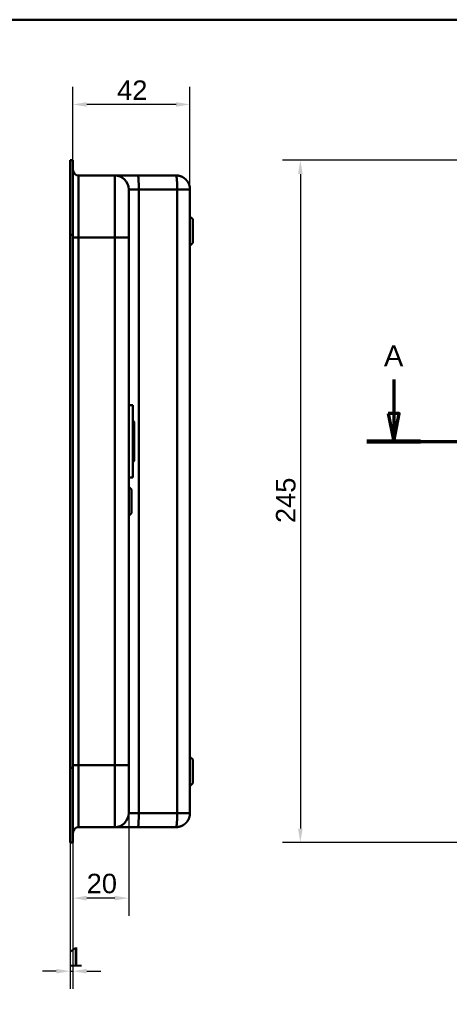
# Model space of a CAD drawing. Header units: millimetres. Extents: x 20 to 833, y 20 to 574.
# Tile 10 of 13: x 381 to 535, y 220 to 574. Entities that reach past the tile are written whole.
import ezdxf
from ezdxf.enums import TextEntityAlignment as Align

# ---------------------------------------------------------------- set-up
doc = ezdxf.new("R2010")
doc.units = ezdxf.units.MM
doc.header["$LTSCALE"] = 2
for name, color, linetype, lineweight in [('Bemaßungen(DIN)', 7, 'Continuous', 25), ('Schnittansichtslinien(DIN)', 7, 'Continuous', 70), ('Sichtbare Kanten(DIN)', 7, 'Continuous', 50), ('Sichtbare tangentiale Kanten(DIN)', 7, 'Continuous', 50), ('Skizziergeometrie(DIN)', 7, 'Continuous', 50), ('Skizzierlinie(DIN)', 7, 'Continuous', 25), ('Symbole(DIN)', 7, 'Continuous', 25)]:
    doc.layers.add(name, color=color, linetype=linetype, lineweight=lineweight)
doc.styles.add('Aktuell-DIN', font='arial.ttf')
doc.styles.add('Aktuell-DINGroßer Text', font='arial.ttf')
doc.styles.add('STANDARD-DIN~0', font='arial.ttf')
doc.styles.add('Textstil10', font='arial.ttf')
doc.styles.add('Textstil41', font='arial.ttf', dxfattribs={"width": 0.8})
doc.styles.add('Textstil83', font='arial.ttf', dxfattribs={"width": 0.8})
doc.dimstyles.new('CAD-LAN', dxfattribs={"dimscale": 2, "dimtxt": 3.5, "dimasz": 2.5, "dimexe": 3.175, "dimexo": 0, "dimgap": 0.8, "dimtad": 1, "dimrnd": 1e-08, "dimtxsty": 'STANDARD-DIN~0', "dimcen": 0.09, "dimdle": 10, "dimclrd": 250, "dimclre": 250, "dimclrt": 250, "dimadec": 0, "dimazin": 2, "dimtfac": 1, "dimtmove": 0, "dimatfit": 3, "dimfxl": 1, "dimtolj": 1, "dimtzin": 0, "dimlwd": 25, "dimlwe": 25, "dimarcsym": 0})

# ---------------------------------------------------------------- blocks, each defined once
blk = doc.blocks.new('Ränder Standardrahmen')
at = {"layer": 'Skizziergeometrie(DIN)', "flags": 128}
blk.add_lwpolyline([(10, 10), (10, 287), (410, 287), (410, 10), (10, 10)], dxfattribs=at)
blk = doc.blocks.new('Schriftfelder Heusser')
at = {"layer": 'Skizziergeometrie(DIN)'}
for p, q in [((101, 229.92), (101, 236.92)), ((101, 236.92), (291, 236.92)), ((111, 229.92), (111, 236.92)), ((123, 229.92), (123, 236.92)), ((232, 229.92), (232, 236.92)), ((256, 229.92), (256, 236.92)), ((291, 236.92), (291, 229.92)), ((101, 191.42), (101, 229.92)), ((101, 229.92), (291, 229.92)), ((111, 229.92), (111, 221.42)), ((123, 229.92), (123, 221.42)), ((232, 229.92), (232, 221.42)), ((256, 229.92), (256, 221.42)), ((291, 229.92), (291, 191.42)), ((101, 221.42), (291, 221.42)), ((150, 221.42), (150, 204.42)), ((198.85, 221.42), (198.85, 204.42)), ((216.35, 221.42), (216.35, 204.42)), ((238.35, 221.42), (238.35, 204.42)), ((278, 221.42), (278, 191.42)), ((278, 208.67), (291, 208.67)), ((101, 204.42), (291, 204.42)), ((142, 204.42), (142, 191.42)), ((236, 204.42), (236, 191.42)), ((278, 200.17), (291, 200.17)), ((291, 191.42), (101, 191.42))]:
    blk.add_line(p, q, dxfattribs=at)
at = {"layer": 'Skizzierlinie(DIN)'}
for p, q in [((113.5, 221.42), (113.5, 204.42)), ((118, 221.42), (118, 204.42)), ((162.35, 221.42), (162.35, 204.42)), ((166.85, 221.42), (166.85, 204.42)), ((113.5, 217.17), (150, 217.17)), ((162.35, 217.17), (278, 217.17)), ((113.5, 212.92), (150, 212.92)), ((162.35, 212.92), (278, 212.92)), ((113.5, 208.67), (150, 208.67)), ((162.35, 208.67), (278, 208.67))]:
    blk.add_line(p, q, dxfattribs=at)
for centre in [(115.75, 219.25), (164.6, 219.25), (115.75, 215.04), (164.6, 215.04), (115.75, 210.79), (164.6, 210.79), (115.75, 206.54), (164.6, 206.54)]:
    blk.add_circle(centre, 1.75, dxfattribs=at)
at = {"layer": 'Symbole(DIN)', "color": 7, "insert": (293.33, 191.7), "char_height": 1.5, "width": 182.3003, "attachment_point": 1, "rotation": 90, "line_spacing_factor": 0.944221, "style": 'Aktuell-DIN'}
blk.add_mtext('\\fArial|b0|i0;\\H1.5000;Die Schlossfabrik Heusser AG ist Eigentümerin dieses Dokumentes und behält sich alle Rechte an diesem und dem dargestellten Gegenstand vor. Der Empfänger anerkennt diese Rechte\\Pund wird das Dokument nicht ohne schriftliche Ermächtigung der Eigentümerin Dritten zugänglich machen oder zu anderen Zwecken verwenden, zu dem es ihm übergeben worden ist.\\P ', dxfattribs=at)
at = {"layer": 'Symbole(DIN)', "color": 179, "true_color": 0x262659, "style": 'Aktuell-DIN'}
for s, insert, char_height, attachment_point in [('Pos.', (106, 227), 2.489, 2), ('Menge', (117, 227), 2.489, 2), ('Benennung', (125.81, 225.38), 2.489, 4), ('B-Nummer', (234.74, 225.62), 2.489, 4), ('Material', (265.02, 225.62), 2.489, 5), ('\\fArial|b0|i0;a', (115.81, 219.53), 2, 5), ('\\fArial|b0|i0;e', (164.54, 219.53), 2, 5), ('\\fArial|b0|i0;Gezeichnet', (200.05, 219.23), 2, 4), ('\\fArial|b0|i0;b', (115.75, 215), 2, 5), ('\\fArial|b0|i0;f', (164.55, 215.06), 2, 5), ('\\fArial|b0|i0;Freigegeben', (199.92, 216), 2, 1), ('\\fArial|b0|i0;Projekt', (200, 211.98), 2, 1), ('\\fArial|b0|i0;c', (115.75, 211.01), 2, 5), ('\\fArial|b0|i0;g', (164.63, 211.05), 2, 5), ('\\fArial|b0|i0;d', (115.76, 206.55), 2, 5), ('\\fArial|b0|i0;h', (164.55, 206.57), 2, 5), ('\\fArial|b0|i0;CAD-Nr.', (200, 207.5), 2, 1), ('\\fArial|b0|i0;\\H2.0000;Massstab', (284.39, 206.37), 2, 5), ('\\fArial|b0|i0;\\H2.0000;Baugruppe', (143.1, 203.73), 2, 1), ('\\fArial|b0|i0;Zeichnungs-Nr.', (237, 203.5), 2, 1), ('\\fArial|b0|i0;\\H2.5000;4853 Murgenthal', (113.33, 192.46), 2.5, 7)]:
    blk.add_mtext(s, dxfattribs=dict(at, insert=insert, char_height=char_height, attachment_point=attachment_point))
at = {"layer": 'Symbole(DIN)', "color": 179, "true_color": 0x262659, "attachment_point": 5, "style": 'Aktuell-DIN'}
for s, insert, char_height, width in [('Änd.', (107.21, 213), 2.489, 12.3494), ('Änd.', (156.12, 212.76), 2.489, 12.3494), ('\\fArial|b0|i0;Änderung', (284.51, 202.33), 2, 12.1143)]:
    blk.add_mtext(s, dxfattribs=dict(at, insert=insert, char_height=char_height, width=width))
at = {"layer": 'Symbole(DIN)', "color": 7, "insert": (143.1, 196.62), "char_height": 4.5, "width": 90.18, "attachment_point": 4, "style": 'Aktuell-DIN'}
blk.add_mtext('\\fArial|b0|i0;\\W0.90;\\H4.5000;Heusser-Muschel Serie 9  EN179', dxfattribs=at)
at = {"layer": 'Symbole(DIN)', "color": 179, "true_color": 0x262659, "style": 'Textstil10'}
blk.add_attdef('ERSTELLUNGSDATUM_001', (217.23, 218.29), '', height=2, dxfattribs=at)
at = {"layer": 'Symbole(DIN)', "color": 179, "true_color": 0x262659}
for tag, height, style, p in [('AUTOR', 2.49, 'Aktuell-DIN', (240.03, 219.26)), ('KONTROLLDATUM', 2, 'Textstil10', (217.42, 215.04)), ('KONTROLLIERT_VON', 2, 'Textstil10', (239.98, 215.05))]:
    blk.add_attdef(tag, text='', height=height, dxfattribs=dict(at, style=style)).set_placement(p, align=Align.MIDDLE_LEFT)
at = {"layer": 'Symbole(DIN)', "color": 7, "style": 'Textstil83', "width": 0.8}
blk.add_attdef('Anfänglicher_Ansichtsmaßstab_001', (281.57, 213.34), '', height=2.3, dxfattribs=at)
at = {"layer": 'Symbole(DIN)', "color": 179, "true_color": 0x262659, "style": 'Textstil10'}
blk.add_attdef('PROJEKT', text='', height=2, dxfattribs=at).set_placement((217.77, 209.72), align=Align.BOTTOM_LEFT)
at = {"layer": 'Symbole(DIN)', "color": 7, "style": 'Textstil41', "width": 0.8}
blk.add_attdef('STATUS', text='', height=5, dxfattribs=at).set_placement((284.53, 195.86), align=Align.MIDDLE_CENTER)
blk = doc.blocks.new('*D19')
at = {"layer": 'Bemaßungen(DIN)', "color": 250, "linetype": 'Continuous', "lineweight": 25, "true_color": 0x3f3f3f, "transparency": 16777216}
for p, q in [((399.67, 523.56), (399.67, 549.91)), ((441.7, 513.06), (441.7, 549.91)), ((436.7, 543.56), (404.67, 543.56))]:
    blk.add_line(p, q, dxfattribs=at)
at = {"layer": 'Bemaßungen(DIN)', "color": 250, "linetype": 'Continuous', "true_color": 0x3f3f3f, "transparency": 16777216}
for points in [[(404.67, 544.4), (404.67, 542.73), (399.67, 543.56)], [(436.7, 544.4), (436.7, 542.73), (441.7, 543.56)]]:
    blk.add_solid(points, dxfattribs=at)
at = {"layer": 'Defpoints', "color": 0, "linetype": 'Continuous', "transparency": 16777216}
for p in [(399.67, 543.56), (399.67, 523.56), (441.7, 513.06)]:
    blk.add_point(p, dxfattribs=at)
at = {"layer": 'Bemaßungen(DIN)', "color": 250, "linetype": 'Continuous', "lineweight": 25, "true_color": 0x3f3f3f, "transparency": 16777216, "insert": (415.56, 552.19), "char_height": 7, "attachment_point": 1, "style": 'STANDARD-DIN~0'}
blk.add_mtext('\\A1;42', dxfattribs=at)
blk = doc.blocks.new('*D20')
at = {"layer": 'Bemaßungen(DIN)', "color": 250, "linetype": 'Continuous', "lineweight": 25, "true_color": 0x3f3f3f, "transparency": 16777216}
for p, q in [((419.7, 289.06), (419.7, 252.21)), ((399.67, 278.56), (399.67, 252.21)), ((414.7, 258.56), (404.67, 258.56))]:
    blk.add_line(p, q, dxfattribs=at)
at = {"layer": 'Bemaßungen(DIN)', "color": 250, "linetype": 'Continuous', "true_color": 0x3f3f3f, "transparency": 16777216}
for points in [[(404.67, 259.4), (404.67, 257.73), (399.67, 258.56)], [(414.7, 259.4), (414.7, 257.73), (419.7, 258.56)]]:
    blk.add_solid(points, dxfattribs=at)
at = {"layer": 'Defpoints', "color": 0, "linetype": 'Continuous', "transparency": 16777216}
for p in [(419.7, 289.06), (399.67, 278.56), (399.67, 258.56)]:
    blk.add_point(p, dxfattribs=at)
at = {"layer": 'Bemaßungen(DIN)', "color": 250, "linetype": 'Continuous', "lineweight": 25, "true_color": 0x3f3f3f, "transparency": 16777216, "insert": (404.62, 267.31), "char_height": 7, "attachment_point": 1, "style": 'STANDARD-DIN~0'}
blk.add_mtext('\\A1;20', dxfattribs=at)
blk = doc.blocks.new('*D21')
at = {"layer": 'Bemaßungen(DIN)', "color": 250, "linetype": 'Continuous', "lineweight": 25, "true_color": 0x3f3f3f, "transparency": 16777216}
for p, q in [((398.7, 278.56), (398.7, 225.97)), ((399.67, 278.56), (399.67, 225.97)), ((393.7, 232.32), (388.7, 232.32)), ((398.7, 232.32), (399.67, 232.32)), ((404.67, 232.32), (409.67, 232.32))]:
    blk.add_line(p, q, dxfattribs=at)
at = {"layer": 'Bemaßungen(DIN)', "color": 250, "linetype": 'Continuous', "true_color": 0x3f3f3f, "transparency": 16777216}
for points in [[(393.7, 233.16), (393.7, 231.49), (398.7, 232.32)], [(404.67, 233.16), (404.67, 231.49), (399.67, 232.32)]]:
    blk.add_solid(points, dxfattribs=at)
at = {"layer": 'Defpoints', "color": 0, "linetype": 'Continuous', "transparency": 16777216}
for p in [(398.7, 278.56), (399.67, 278.56), (399.67, 232.32)]:
    blk.add_point(p, dxfattribs=at)
at = {"layer": 'Bemaßungen(DIN)', "color": 250, "linetype": 'Continuous', "lineweight": 25, "true_color": 0x3f3f3f, "transparency": 16777216, "insert": (397.89, 240.95), "char_height": 7, "attachment_point": 1, "style": 'STANDARD-DIN~0'}
blk.add_mtext('\\A1;1', dxfattribs=at)
blk = doc.blocks.new('*D22')
at = {"layer": 'Bemaßungen(DIN)', "color": 250, "linetype": 'Continuous', "lineweight": 25, "true_color": 0x3f3f3f, "transparency": 16777216}
for p, q in [((565.63, 523.56), (474.99, 523.56)), ((481.34, 518.56), (481.34, 283.56)), ((566.19, 278.56), (474.99, 278.56))]:
    blk.add_line(p, q, dxfattribs=at)
at = {"layer": 'Bemaßungen(DIN)', "color": 250, "linetype": 'Continuous', "true_color": 0x3f3f3f, "transparency": 16777216}
for points in [[(480.51, 518.56), (482.17, 518.56), (481.34, 523.56)], [(480.51, 283.56), (482.17, 283.56), (481.34, 278.56)]]:
    blk.add_solid(points, dxfattribs=at)
at = {"layer": 'Defpoints', "color": 0, "linetype": 'Continuous', "transparency": 16777216}
for p in [(565.63, 523.56), (481.34, 278.56), (566.19, 278.56)]:
    blk.add_point(p, dxfattribs=at)
at = {"layer": 'Bemaßungen(DIN)', "color": 250, "linetype": 'Continuous', "lineweight": 25, "true_color": 0x3f3f3f, "transparency": 16777216, "insert": (472.59, 393.25), "char_height": 7, "attachment_point": 1, "rotation": 90, "style": 'STANDARD-DIN~0'}
blk.add_mtext('\\A1;245', dxfattribs=at)
blk = doc.blocks.new('2DTransSchnitt0')
at = {"layer": 'Schnittansichtslinien(DIN)', "linetype": 'Continuous'}
for p, q in [((257.43, 222.38), (257.43, 216.28)), ((394.58, 222.38), (394.58, 216.28)), ((256.43, 216.28), (257.43, 211.28)), ((258.43, 216.28), (256.43, 216.28)), ((257.43, 216.28), (257.43, 211.28)), ((257.43, 211.28), (258.43, 216.28)), ((393.58, 216.28), (394.58, 211.28)), ((395.58, 216.28), (393.58, 216.28)), ((394.58, 216.28), (394.58, 211.28)), ((394.58, 211.28), (395.58, 216.28)), ((252.61, 211.28), (399.4, 211.28))]:
    blk.add_line(p, q, dxfattribs=at)
at = {"layer": 'Schnittansichtslinien(DIN)', "linetype": 'Continuous', "lineweight": 140}
for p, q in [((252.61, 211.28), (262.25, 211.28)), ((389.76, 211.28), (399.4, 211.28))]:
    blk.add_line(p, q, dxfattribs=at)
at = {"layer": 'Schnittansichtslinien(DIN)', "linetype": 'Continuous', "flags": 128}
for points in [[(256.43, 216.28), (257.43, 211.28), (258.43, 216.28), (256.43, 216.28)], [(393.58, 216.28), (394.58, 211.28), (395.58, 216.28), (393.58, 216.28)]]:
    blk.add_lwpolyline(points, dxfattribs=at)
at = {"layer": 'Schnittansichtslinien(DIN)'}
for points in [[(256.43, 216.28), (257.43, 211.28), (258.43, 216.28), (256.43, 216.28)], [(393.58, 216.28), (394.58, 211.28), (395.58, 216.28), (393.58, 216.28)]]:
    blk.add_solid(points, dxfattribs=at)
at = {"layer": 'Schnittansichtslinien(DIN)', "char_height": 3.73, "attachment_point": 7, "style": 'Aktuell-DINGroßer Text'}
for insert in [(255.68, 224.78), (392.83, 224.78)]:
    blk.add_mtext('A', dxfattribs=dict(at, insert=insert))

msp = doc.modelspace()

# ---------------------------------------------------------------- linework, layer by layer
at = {"layer": 'Sichtbare Kanten(DIN)'}
for p, q in [((398.697, 496.78), (398.697, 523.564)), ((398.697, 523.564), (399.667, 523.564)), ((399.667, 523.564), (399.667, 496.78)), ((399.697, 522.564), (399.667, 522.564)), ((399.697, 522.564), (399.697, 496.78)), ((401.697, 518.064), (414.697, 518.064)), ((414.697, 518.064), (422.931, 518.064)), ((422.931, 518.064), (436.697, 518.064)), ((441.697, 289.064), (441.697, 513.064)), ((442.697, 502.314), (441.697, 503.314)), ((442.697, 502.314), (442.697, 493.814)), ((398.697, 305.348), (398.697, 496.78)), ((399.667, 496.78), (399.667, 305.348)), ((399.697, 496.78), (399.697, 305.348)), ((419.697, 306.348), (419.697, 495.78)), ((442.697, 493.814), (441.697, 492.814)), ((421.197, 435.564), (419.697, 435.564)), ((421.197, 409.564), (421.197, 435.564)), ((421.697, 429.564), (421.197, 430.064)), ((421.697, 415.564), (421.697, 429.564)), ((421.697, 415.564), (421.197, 415.064)), ((421.197, 409.564), (419.697, 409.564)), ((420.697, 405.314), (419.697, 406.314)), ((420.697, 405.314), (420.697, 396.814)), ((420.697, 396.814), (419.697, 395.814)), ((442.697, 308.314), (441.697, 309.314)), ((442.697, 308.314), (442.697, 299.814)), ((398.697, 278.564), (398.697, 305.348)), ((399.667, 305.348), (399.667, 278.564)), ((399.697, 305.348), (399.697, 279.564)), ((442.697, 299.814), (441.697, 298.814)), ((401.697, 284.064), (414.697, 284.064)), ((414.697, 284.064), (422.931, 284.064)), ((422.931, 284.064), (436.697, 284.064)), ((399.667, 279.564), (399.697, 279.564)), ((398.697, 278.564), (398.697, 278.564)), ((398.697, 278.564), (399.667, 278.564)), ((398.697, 278.564), (399.667, 278.564))]:
    msp.add_line(p, q, dxfattribs=at)
for points, degree in [([(401.697, 518.064), (400.593, 518.064), (399.697, 518.959), (399.697, 520.064)], 3), ([(414.697, 518.064), (417.459, 518.064), (419.697, 515.825), (419.697, 513.064)], 3), ([(436.697, 518.064), (436.801, 518.064), (437.007, 518.059), (437.312, 518.035), (437.709, 517.974), (438.189, 517.85), (438.649, 517.682), (439.087, 517.47), (439.5, 517.219), (439.885, 516.931), (440.241, 516.608), (440.564, 516.252), (440.853, 515.866), (441.104, 515.453), (441.315, 515.016), (441.484, 514.556), (441.608, 514.076), (441.669, 513.678), (441.692, 513.373), (441.697, 513.168), (441.697, 513.064)], 5), ([(414.697, 284.064), (417.459, 284.064), (419.697, 286.303), (419.697, 289.064)], 3), ([(441.697, 289.064), (441.697, 288.96), (441.692, 288.755), (441.669, 288.45), (441.608, 288.052), (441.484, 287.572), (441.315, 287.112), (441.104, 286.675), (440.853, 286.262), (440.564, 285.876), (440.241, 285.52), (439.885, 285.197), (439.5, 284.909), (439.087, 284.658), (438.649, 284.446), (438.189, 284.278), (437.709, 284.154), (437.312, 284.093), (437.007, 284.069), (436.801, 284.064), (436.697, 284.064)], 5), ([(401.697, 284.064), (400.593, 284.064), (399.698, 283.169), (399.697, 282.065)], 3)]:
    msp.add_open_spline(points, degree=degree, dxfattribs=at)
for points, knots in [([(419.697, 495.78), (419.697, 496.02), (419.697, 496.261), (419.697, 496.502), (419.697, 496.649), (419.697, 496.797), (419.697, 496.944), (419.697, 497.018), (419.697, 497.092), (419.697, 497.166), (419.697, 497.24), (419.697, 497.313), (419.697, 497.387), (419.697, 497.461), (419.697, 497.535), (419.697, 497.608), (419.697, 497.921), (419.697, 498.234), (419.697, 498.553), (419.697, 498.865), (419.697, 499.167), (419.697, 499.478), (419.697, 499.486), (419.697, 499.493), (419.697, 499.5), (419.697, 500.126), (419.697, 500.728), (419.697, 501.325), (419.697, 501.334), (419.697, 501.343), (419.697, 501.351), (419.697, 501.945), (419.697, 502.537), (419.697, 503.116), (419.697, 503.12), (419.697, 503.124), (419.697, 503.129), (419.697, 503.709), (419.697, 504.282), (419.697, 504.834), (419.697, 505.386), (419.697, 505.925), (419.697, 506.438), (419.697, 506.952), (419.697, 507.447), (419.697, 507.91), (419.697, 508.376), (419.697, 508.816), (419.697, 509.222), (419.697, 509.629), (419.697, 510.005), (419.697, 510.346), (419.697, 510.688), (419.697, 510.997), (419.697, 511.268), (419.697, 511.541), (419.697, 511.779), (419.697, 511.982), (419.697, 511.983), (419.697, 511.984), (419.697, 511.985), (419.697, 512.186), (419.697, 512.354), (419.697, 512.49), (419.697, 512.491), (419.697, 512.492), (419.697, 512.494), (419.697, 512.628), (419.697, 512.732), (419.697, 512.812), (419.697, 512.814), (419.697, 512.815), (419.697, 512.816), (419.697, 512.895), (419.697, 512.949), (419.697, 512.987), (419.697, 512.988), (419.697, 512.988), (419.697, 512.989), (419.697, 513.007), (419.697, 513.021), (419.697, 513.031), (419.697, 513.042), (419.697, 513.05), (419.697, 513.054), (419.697, 513.063), (419.697, 513.064), (419.697, 513.064)], [25.7770823, 25.7770823, 25.7770823, 25.7770823, 25.849294, 25.849294, 25.849294, 25.8935657, 25.8935657, 25.8935657, 25.9157016, 25.9157016, 25.9157016, 25.9378374, 25.9378374, 25.9378374, 25.9599655, 25.9599655, 25.9599655, 26.0535869, 26.0535869, 26.0535869, 26.1450369, 26.1450369, 26.1450369, 26.1472006, 26.1472006, 26.1472006, 26.3307735, 26.3307735, 26.3307735, 26.3334135, 26.3334135, 26.3334135, 26.51606, 26.51606, 26.51606, 26.517402, 26.517402, 26.517402, 26.7003585, 26.7003585, 26.7003585, 26.8833778, 26.8833778, 26.8833778, 27.0671072, 27.0671072, 27.0671072, 27.2517301, 27.2517301, 27.2517301, 27.4368267, 27.4368267, 27.4368267, 27.6224172, 27.6224172, 27.6224172, 27.808465, 27.808465, 27.808465, 27.8095391, 27.8095391, 27.8095391, 27.994055, 27.994055, 27.994055, 27.9956707, 27.9956707, 27.9956707, 28.1782318, 28.1782318, 28.1782318, 28.1809444, 28.1809444, 28.1809444, 28.3622733, 28.3622733, 28.3622733, 28.3643726, 28.3643726, 28.3643726, 28.4545574, 28.4545574, 28.4545574, 28.5472062, 28.5472062, 28.5472062, 28.7073524, 28.7073524, 28.7073524, 28.7073524]), ([(419.697, 289.064), (419.697, 289.064), (419.697, 289.064), (419.697, 289.065), (419.697, 289.065), (419.697, 289.065), (419.697, 289.065), (419.697, 289.065), (419.697, 289.066), (419.697, 289.066), (419.697, 289.067), (419.697, 289.069), (419.697, 289.07), (419.697, 289.071), (419.697, 289.073), (419.697, 289.074), (419.697, 289.076), (419.697, 289.079), (419.697, 289.083), (419.697, 289.085), (419.697, 289.087), (419.697, 289.089), (419.697, 289.091), (419.697, 289.094), (419.697, 289.096), (419.697, 289.107), (419.697, 289.121), (419.697, 289.139), (419.697, 289.14), (419.697, 289.14), (419.697, 289.141), (419.697, 289.179), (419.697, 289.233), (419.697, 289.312), (419.697, 289.313), (419.697, 289.314), (419.697, 289.316), (419.697, 289.396), (419.697, 289.5), (419.697, 289.634), (419.697, 289.636), (419.697, 289.637), (419.697, 289.638), (419.697, 289.774), (419.697, 289.942), (419.697, 290.143), (419.697, 290.144), (419.697, 290.145), (419.697, 290.146), (419.697, 290.349), (419.697, 290.587), (419.697, 290.86), (419.697, 291.132), (419.697, 291.44), (419.697, 291.782), (419.697, 292.122), (419.697, 292.499), (419.697, 292.906), (419.697, 293.312), (419.697, 293.752), (419.697, 294.218), (419.697, 294.681), (419.697, 295.176), (419.697, 295.69), (419.697, 296.203), (419.697, 296.742), (419.697, 297.294), (419.697, 297.846), (419.697, 298.419), (419.697, 298.999), (419.697, 299.004), (419.697, 299.008), (419.697, 299.012), (419.697, 299.591), (419.697, 300.183), (419.697, 300.777), (419.697, 300.785), (419.697, 300.794), (419.697, 300.803), (419.697, 301.4), (419.697, 302.002), (419.697, 302.628), (419.697, 302.635), (419.697, 302.642), (419.697, 302.65), (419.697, 302.961), (419.697, 303.263), (419.697, 303.571), (419.697, 303.889), (419.697, 304.205), (419.697, 304.52), (419.697, 305.131), (419.697, 305.741), (419.697, 306.348)], [3.8795396, 3.8795396, 3.8795396, 3.8795396, 3.9500796, 3.9500796, 3.9500796, 3.9729083, 3.9729083, 3.9729083, 3.9957369, 3.9957369, 3.9957369, 4.0413942, 4.0413942, 4.0413942, 4.0642228, 4.0642228, 4.0642228, 4.1103649, 4.1103649, 4.1103649, 4.1334359, 4.1334359, 4.1334359, 4.1565069, 4.1565069, 4.1565069, 4.2466916, 4.2466916, 4.2466916, 4.2487909, 4.2487909, 4.2487909, 4.4301197, 4.4301197, 4.4301197, 4.4328324, 4.4328324, 4.4328324, 4.6153934, 4.6153934, 4.6153934, 4.6170091, 4.6170091, 4.6170091, 4.8015249, 4.8015249, 4.8015249, 4.802599, 4.802599, 4.802599, 4.9886467, 4.9886467, 4.9886467, 5.1742372, 5.1742372, 5.1742372, 5.3593337, 5.3593337, 5.3593337, 5.5439566, 5.5439566, 5.5439566, 5.7276859, 5.7276859, 5.7276859, 5.9107052, 5.9107052, 5.9107052, 6.0936617, 6.0936617, 6.0936617, 6.0950038, 6.0950038, 6.0950038, 6.2776503, 6.2776503, 6.2776503, 6.2802935, 6.2802935, 6.2802935, 6.4638632, 6.4638632, 6.4638632, 6.4660269, 6.4660269, 6.4660269, 6.5574768, 6.5574768, 6.5574768, 6.6515247, 6.6515247, 6.6515247, 6.8339614, 6.8339614, 6.8339614, 6.8339614])]:
    msp.add_open_spline(points, degree=3, knots=knots, dxfattribs=at)
at = {"layer": 'Sichtbare tangentiale Kanten(DIN)'}
for p, q in [((401.697, 518.064), (401.697, 495.78)), ((414.697, 495.78), (414.697, 518.064)), ((423.357, 513.064), (437.123, 513.064)), ((423.357, 289.064), (423.357, 513.064)), ((437.123, 513.064), (437.123, 289.064)), ((398.697, 496.78), (399.667, 496.78)), ((399.667, 496.78), (399.697, 496.78)), ((414.697, 495.78), (401.697, 495.78)), ((401.697, 495.78), (401.697, 306.348)), ((414.697, 306.348), (414.697, 495.78)), ((398.697, 305.348), (399.667, 305.348)), ((399.667, 305.348), (399.697, 305.348)), ((401.697, 306.348), (401.697, 306.348)), ((401.697, 306.348), (414.697, 306.348)), ((401.697, 306.348), (401.697, 284.064)), ((414.697, 284.064), (414.697, 306.348)), ((437.123, 289.064), (423.357, 289.064))]:
    msp.add_line(p, q, dxfattribs=at)
for points, degree in [([(422.931, 518.064), (423.166, 518.064), (423.357, 515.825), (423.357, 513.064)], 3), ([(437.123, 513.064), (437.123, 513.168), (437.123, 513.373), (437.121, 513.678), (437.116, 514.076), (437.105, 514.556), (437.091, 515.016), (437.073, 515.453), (437.051, 515.866), (437.027, 516.252), (436.999, 516.608), (436.969, 516.931), (436.936, 517.219), (436.901, 517.47), (436.864, 517.682), (436.824, 517.85), (436.784, 517.974), (436.75, 518.035), (436.724, 518.059), (436.706, 518.064), (436.697, 518.064)], 5), ([(419.697, 513.064), (419.697, 513.064), (421.287, 513.064), (423.357, 513.064)], 3), ([(441.697, 513.064), (441.697, 513.064), (441.693, 513.064), (441.672, 513.064), (441.618, 513.064), (441.507, 513.064), (441.356, 513.064), (441.167, 513.064), (440.941, 513.064), (440.681, 513.064), (440.388, 513.064), (440.065, 513.064), (439.714, 513.064), (439.336, 513.064), (438.935, 513.064), (438.511, 513.064), (438.067, 513.064), (437.697, 513.064), (437.413, 513.064), (437.22, 513.064), (437.123, 513.064)], 5), ([(401.697, 495.78), (400.593, 495.78), (399.698, 495.78), (399.697, 495.78)], 3), ([(414.697, 495.78), (417.459, 495.78), (419.697, 495.78), (419.697, 495.78)], 3), ([(401.697, 306.348), (400.593, 306.348), (399.697, 306.348), (399.697, 306.348)], 3), ([(414.697, 306.348), (417.459, 306.348), (419.697, 306.348), (419.697, 306.348)], 3), ([(423.357, 289.064), (421.287, 289.064), (419.697, 289.064), (419.697, 289.064)], 3), ([(422.931, 284.064), (423.166, 284.064), (423.357, 286.303), (423.357, 289.064)], 3), ([(436.697, 284.064), (436.706, 284.064), (436.724, 284.069), (436.75, 284.093), (436.784, 284.154), (436.824, 284.278), (436.864, 284.446), (436.901, 284.658), (436.936, 284.909), (436.969, 285.197), (436.999, 285.52), (437.027, 285.876), (437.051, 286.262), (437.073, 286.675), (437.091, 287.112), (437.105, 287.572), (437.116, 288.052), (437.121, 288.45), (437.123, 288.755), (437.123, 288.96), (437.123, 289.064)], 5), ([(437.123, 289.064), (437.22, 289.064), (437.413, 289.064), (437.697, 289.064), (438.067, 289.064), (438.511, 289.064), (438.935, 289.064), (439.336, 289.064), (439.714, 289.064), (440.065, 289.064), (440.388, 289.064), (440.681, 289.064), (440.941, 289.064), (441.167, 289.064), (441.356, 289.064), (441.507, 289.064), (441.618, 289.064), (441.672, 289.064), (441.693, 289.064), (441.697, 289.064), (441.697, 289.064)], 5)]:
    msp.add_open_spline(points, degree=degree, dxfattribs=at)

# ---------------------------------------------------------------- block references
at = {"xscale": 2, "yscale": 2, "zscale": 2}
msp.add_blockref('Ränder Standardrahmen', (0, 0), dxfattribs=at)
msp.add_blockref('Schriftfelder Heusser', (238, -362.833), dxfattribs=at).add_auto_attribs({'ERSTELLUNGSDATUM_001': '05.12.2020', 'Anfänglicher_Ansichtsmaßstab_001': '1 : 2'})
at = {"layer": 'Schnittansichtslinien(DIN)', "xscale": 2, "yscale": 2, "zscale": 2}
msp.add_blockref('2DTransSchnitt0', (0, 0), dxfattribs=at)

# ---------------------------------------------------------------- dimensions: what is measured, and where the dimension line sits
at = {"layer": 'Bemaßungen(DIN)', "color": 250, "linetype": 'Continuous', "lineweight": 25, "true_color": 0x3f3f3f}
for base, p1, p2, angle, override, picture, middle in [((399.667, 543.564), (441.697, 513.064), (399.667, 523.564), 180, {"dimgap": 0.8, "dimdec": 0, "dimtol": 0, "dimlim": 0, "dimtp": 0, "dimtm": 0, "dimtdec": 2, "dimtofl": 0, "dimatfit": 1}, '*D19', (420.682, 543.564)), ((481.34, 278.564), (565.632, 523.564), (566.192, 278.564), 90, {"dimgap": 0.8, "dimdec": 2, "dimtol": 0, "dimlim": 0, "dimtp": 0, "dimtm": 0, "dimtdec": 2, "dimtofl": 0, "dimatfit": 1}, '*D22', (481.34, 401.064)), ((399.667, 258.564), (419.697, 289.064), (399.667, 278.564), 180, {"dimgap": 0.8, "dimdec": 0, "dimtol": 0, "dimlim": 0, "dimtp": 0, "dimtm": 0, "dimtdec": 2, "dimtofl": 0, "dimatfit": 1}, '*D20', (409.682, 258.564)), ((399.667, 232.324), (398.697, 278.564), (399.667, 278.564), 180, {"dimgap": 0.8, "dimdec": 0, "dimtol": 0, "dimlim": 0, "dimtp": 0, "dimtm": 0, "dimtdec": 2, "dimtofl": 1, "dimatfit": 1}, '*D21', (399.182, 232.324))]:
    dim = msp.add_linear_dim(base=base, p1=p1, p2=p2, angle=angle, dimstyle='CAD-LAN', override=override, dxfattribs=at)
    dim.commit()
    dim.dimension.update_dxf_attribs({"geometry": picture, "text_midpoint": middle, "dimtype": 160})

doc.saveas('drawing.dxf')
